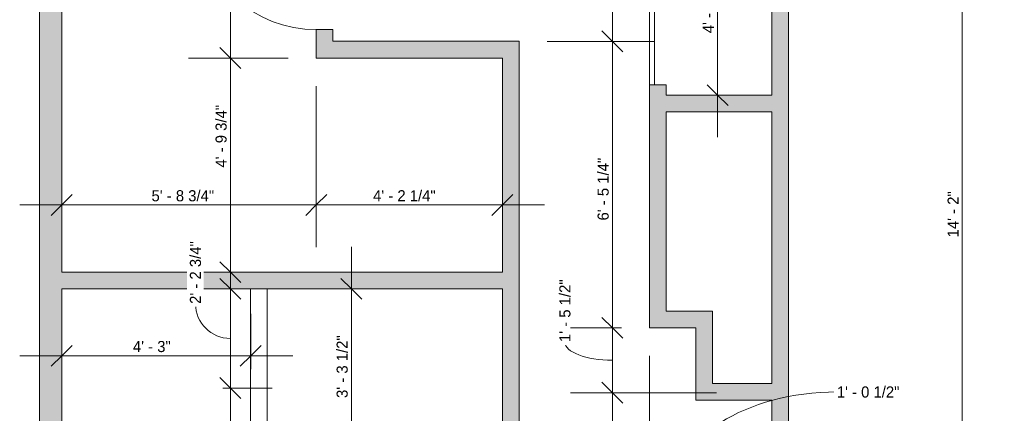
# Model space of a CAD drawing. Header units: inches. Extents: x -245 to 323, y -474 to 499.
# Tile 9 of 11: x -235 to 31, y 41 to 147. Entities that reach past the tile are written whole.
import ezdxf

# ---------------------------------------------------------------- set-up
doc = ezdxf.new("R2010")
doc.units = ezdxf.units.IN
doc.header["$MEASUREMENT"] = 0
for name, color, linetype, lineweight in [('A-ANNO-DIMS', 211, 'Continuous', 9), ('A-ANNO-DIMS-96', 211, 'Continuous', 9), ('A-DOOR', 31, 'Continuous', 9), ('A-WALL', 90, 'Continuous', 9), ('A-WALL-PATT', 111, 'Continuous', 9)]:
    doc.layers.add(name, color=color, linetype=linetype, lineweight=lineweight)
doc.styles.add('Inter', font='txt', dxfattribs={"height": 3})
doc.dimstyles.new('Linear_-_1_32__Inter__Imperial__SMALL', dxfattribs={"dimscale": 12, "dimtxt": 3.974399, "dimasz": 0.46875, "dimexe": 0.944882, "dimexo": 0.629921, "dimgap": 0, "dimtad": 1, "dimrnd": 0.25, "dimzin": 1, "dimdsep": 46, "dimlunit": 4, "dimtxsty": 'Inter', "dimblk1": 'OBLIQUE', "dimblk2": 'OBLIQUE', "dimsah": 1, "dimcen": 0.09, "dimdle": 0.944882, "dimazin": 0, "dimtfac": 1, "dimtdec": 4, "dimtix": 1, "dimtmove": 0, "dimatfit": 3, "dimfxl": 1, "dimtvp": 1, "dimtfill": 1, "dimfrac": 2, "dimtolj": 1, "dimtzin": 0, "dimarcsym": 2})
doc.dimstyles.new('Linear_-_1_32__Inter__Imperial__SMALL_1', dxfattribs={"dimscale": 12, "dimtxt": 3.974399, "dimasz": 0.46875, "dimexe": 0.944882, "dimexo": 0.629921, "dimgap": 0, "dimtad": 1, "dimrnd": 0.25, "dimzin": 1, "dimdsep": 46, "dimlunit": 4, "dimtxsty": 'Inter', "dimblk1": 'OBLIQUE', "dimblk2": 'OBLIQUE', "dimsah": 1, "dimcen": 0.09, "dimdle": 0.944882, "dimazin": 0, "dimtfac": 1, "dimtdec": 4, "dimtix": 1, "dimtmove": 1, "dimatfit": 3, "dimfxl": 1, "dimtvp": 1, "dimtfill": 1, "dimfrac": 2, "dimtolj": 1, "dimtzin": 0, "dimarcsym": 2})
doc.dimstyles.new('Linear_-_1_32__Inter__Imperial__SMALL_2', dxfattribs={"dimscale": 12, "dimtxt": 3.974399, "dimasz": 0.46875, "dimexe": 0.944882, "dimexo": 0.629921, "dimgap": 0, "dimtad": 1, "dimrnd": 0.25, "dimzin": 1, "dimdsep": 46, "dimlunit": 4, "dimtxsty": 'Inter', "dimblk1": 'OBLIQUE', "dimblk2": 'OBLIQUE', "dimsah": 1, "dimcen": 0.09, "dimdle": 0.944882, "dimazin": 0, "dimtfac": 1, "dimtdec": 4, "dimtix": 1, "dimtmove": 2, "dimatfit": 3, "dimfxl": 1, "dimtvp": 1, "dimtfill": 1, "dimfrac": 2, "dimtolj": 1, "dimtzin": 0, "dimarcsym": 2})

# ---------------------------------------------------------------- blocks, each defined once
blk = doc.blocks.new('Planitar - Single Door_Flush Panel - 2_-8_ x 6_-8_-4214304-Main Floor Dimension Plan')
at = {"layer": 'A-DOOR', "lineweight": 18}
for p, q in [((13.99, 2.25), (13.99, 34.25)), ((16, 34.25), (13.99, 34.25)), ((16, 2.25), (16, 34.25)), ((16, 2.25), (13.99, 2.25))]:
    blk.add_line(p, q, dxfattribs=at)
at = {"layer": 'A-DOOR'}
blk.add_arc((15.77, 2.55), 31.77, 93.8608, 180.5412, dxfattribs=at)
blk = doc.blocks.new('Planitar - Double Sliding Door_Flush Panel - 4_-0_ x 6_-8_-4214388-Main Floor Dimension Plan')
at = {"layer": 'A-DOOR', "lineweight": 18}
for p, q in [((1, 2.12), (-24, 2.12)), ((-24, 2.12), (-24, 0.75)), ((-24, 0.75), (1, 0.75)), ((24, 0.75), (-1, 0.75)), ((-1, 0.75), (-1, -0.63)), ((1, 0.75), (1, 2.12)), ((24, -0.63), (24, 0.75)), ((-1, -0.63), (24, -0.63))]:
    blk.add_line(p, q, dxfattribs=at)
blk = doc.blocks.new('DIMBLOCK1-Main Floor Dimension Plan')
at = {"layer": 'A-ANNO-DIMS-96', "lineweight": 35}
for p, q in [((-75.33, 46.51), (-78.14, 49.32)), ((-75.33, 46.51), (-72.51, 43.7)), ((-75.33, 16.51), (-78.14, 19.32)), ((-75.33, 16.51), (-72.51, 13.7))]:
    blk.add_line(p, q, dxfattribs=at)
at = {"layer": 'A-ANNO-DIMS-96'}
for p, q in [((-47.23, 46.51), (-86.66, 46.51)), ((-75.33, 5.17), (-75.33, 46.51)), ((-75.33, 46.51), (-47.23, 46.51)), ((-71.74, 16.51), (-86.66, 16.51)), ((-75.33, 16.51), (-71.74, 16.51))]:
    blk.add_line(p, q, dxfattribs=at)
at = {"layer": 'A-ANNO-DIMS-96', "color": 0, "insert": (-79.32, 25.3), "char_height": 3, "width": 14.904, "attachment_point": 1, "rotation": 90, "line_spacing_factor": 0.9936, "style": 'Inter', "bg_fill": 3, "box_fill_scale": 1.25, "bg_fill_color": 256, "bg_fill_true_color": 13158600, "bg_fill_transparency": 0}
blk.add_mtext('2\' - 6"', dxfattribs=at)
blk = doc.blocks.new('_Oblique')
at = {"color": 0, "linetype": 'ByBlock', "lineweight": -2}
blk.add_line((-0.5, -0.5), (0.5, 0.5), dxfattribs=at)
blk = doc.blocks.new('DIMBLOCK2-Main Floor Dimension Plan')
at = {"layer": 'A-ANNO-DIMS-96', "lineweight": 35}
for p, q in [((-75.33, 64.01), (-78.14, 66.82)), ((-75.33, 64.01), (-72.51, 61.2)), ((-75.33, 46.51), (-78.14, 49.32)), ((-75.33, 46.51), (-72.51, 43.7))]:
    blk.add_line(p, q, dxfattribs=at)
at = {"layer": 'A-ANNO-DIMS-96'}
for p, q in [((-72.84, 64.01), (-86.66, 64.01)), ((-75.33, 46.51), (-75.33, 64.01)), ((-75.33, 64.01), (-72.84, 64.01)), ((-47.23, 46.51), (-86.66, 46.51)), ((-75.33, 46.51), (-47.23, 46.51))]:
    blk.add_line(p, q, dxfattribs=at)
blk.add_ellipse((-75.33, 60.16), major_axis=(-12.81, 0), ratio=0.382533, start_param=0, end_param=1.570796, dxfattribs=at)
at = {"layer": 'A-ANNO-DIMS-96', "color": 0, "insert": (-89.65, 60.16), "char_height": 3, "width": 22.0579, "attachment_point": 1, "rotation": 90, "line_spacing_factor": 0.9936, "style": 'Inter', "bg_fill": 3, "box_fill_scale": 1.25, "bg_fill_color": 256, "bg_fill_true_color": 13158600, "bg_fill_transparency": 0}
blk.add_mtext('1\' - 5 1/2"', dxfattribs=at)
blk = doc.blocks.new('DIMBLOCK3-Main Floor Dimension Plan')
at = {"layer": 'A-ANNO-DIMS-96', "lineweight": 35}
for p, q in [((-75.33, 141.26), (-78.14, 144.07)), ((-75.33, 141.26), (-72.51, 138.45)), ((-75.33, 64.01), (-78.14, 66.82)), ((-75.33, 64.01), (-72.51, 61.2))]:
    blk.add_line(p, q, dxfattribs=at)
at = {"layer": 'A-ANNO-DIMS-96'}
for p, q in [((-92.98, 141.26), (-63.99, 141.26)), ((-75.33, 141.26), (-92.98, 141.26)), ((-75.33, 64.01), (-75.33, 141.26)), ((-72.84, 64.01), (-86.66, 64.01)), ((-75.33, 64.01), (-72.84, 64.01))]:
    blk.add_line(p, q, dxfattribs=at)
at = {"layer": 'A-ANNO-DIMS-96', "color": 0, "insert": (-79.32, 92.95), "char_height": 3, "width": 23.2502, "attachment_point": 1, "rotation": 90, "line_spacing_factor": 0.9936, "style": 'Inter', "bg_fill": 3, "box_fill_scale": 1.25, "bg_fill_color": 256, "bg_fill_true_color": 13158600, "bg_fill_transparency": 0}
blk.add_mtext('6\' - 5 1/4"', dxfattribs=at)
blk = doc.blocks.new('DIMBLOCK4-Main Floor Dimension Plan')
at = {"layer": 'A-ANNO-DIMS-96', "lineweight": 35}
for p, q in [((-75.33, 180.51), (-78.14, 183.32)), ((-75.33, 180.51), (-72.51, 177.7)), ((-75.33, 141.26), (-78.14, 144.07)), ((-75.33, 141.26), (-72.51, 138.45))]:
    blk.add_line(p, q, dxfattribs=at)
at = {"layer": 'A-ANNO-DIMS-96'}
for p, q in [((-71.74, 180.51), (-86.66, 180.51)), ((-75.33, 141.26), (-75.33, 180.51)), ((-75.33, 180.51), (-71.74, 180.51)), ((-92.98, 141.26), (-63.99, 141.26)), ((-75.33, 141.26), (-92.98, 141.26))]:
    blk.add_line(p, q, dxfattribs=at)
at = {"layer": 'A-ANNO-DIMS-96', "color": 0, "insert": (-79.32, 151.17), "char_height": 3, "width": 23.3099, "attachment_point": 1, "rotation": 90, "line_spacing_factor": 0.9936, "style": 'Inter', "bg_fill": 3, "box_fill_scale": 1.25, "bg_fill_color": 256, "bg_fill_true_color": 13158600, "bg_fill_transparency": 0}
blk.add_mtext('3\' - 3 1/4"', dxfattribs=at)
blk = doc.blocks.new('DIMBLOCK7-Main Floor Dimension Plan')
at = {"layer": 'A-ANNO-DIMS-96'}
for p, q in [((-65.28, 56.45), (-65.28, 7.32)), ((-65.28, 18.66), (-65.28, 56.45)), ((-100.53, 30.65), (-100.53, 7.32)), ((-100.53, 18.66), (-100.53, 30.65)), ((-111.87, 18.66), (-65.28, 18.66))]:
    blk.add_line(p, q, dxfattribs=at)
at = {"layer": 'A-ANNO-DIMS-96', "lineweight": 35}
for p, q in [((-100.53, 18.66), (-97.72, 21.47)), ((-65.28, 18.66), (-62.47, 21.47)), ((-100.53, 18.66), (-103.35, 15.84)), ((-65.28, 18.66), (-68.1, 15.84))]:
    blk.add_line(p, q, dxfattribs=at)
at = {"layer": 'A-ANNO-DIMS-96'}
blk.add_ellipse((-91.18, 18.66), major_axis=(0, 11.65), ratio=0.709551, start_param=4.712389, end_param=6.283185, dxfattribs=at)
at = {"layer": 'A-ANNO-DIMS-96', "color": 0, "insert": (-111.44, 31.81), "char_height": 3, "width": 24.3233, "attachment_point": 1, "line_spacing_factor": 0.9936, "style": 'Inter', "bg_fill": 3, "box_fill_scale": 1.25, "bg_fill_color": 256, "bg_fill_true_color": 13158600, "bg_fill_transparency": 0}
blk.add_mtext('2\' - 11 1/4"', dxfattribs=at)
blk = doc.blocks.new('DIMBLOCK8-Main Floor Dimension Plan')
at = {"layer": 'A-ANNO-DIMS-96'}
for p, q in [((-65.28, 56.45), (-65.28, 7.32)), ((-65.28, 18.66), (-65.28, 56.45)), ((-52.78, 36.95), (-52.78, 7.32)), ((-52.78, 18.66), (-52.78, 36.95)), ((-65.28, 18.66), (-52.78, 18.66))]:
    blk.add_line(p, q, dxfattribs=at)
at = {"layer": 'A-ANNO-DIMS-96', "lineweight": 35}
for p, q in [((-65.28, 18.66), (-62.47, 21.47)), ((-52.78, 18.66), (-49.97, 21.47)), ((-65.28, 18.66), (-68.1, 15.84)), ((-52.78, 18.66), (-55.6, 15.84))]:
    blk.add_line(p, q, dxfattribs=at)
at = {"layer": 'A-ANNO-DIMS-96'}
blk.add_ellipse((-14.72, 18.66), major_axis=(-44.32, 0), ratio=0.632677, start_param=4.712389, end_param=6.283185, dxfattribs=at)
at = {"layer": 'A-ANNO-DIMS-96', "color": 0, "insert": (-14.72, 48.2), "char_height": 3, "width": 22.1771, "attachment_point": 1, "line_spacing_factor": 0.9936, "style": 'Inter', "bg_fill": 3, "box_fill_scale": 1.25, "bg_fill_color": 256, "bg_fill_true_color": 13158600, "bg_fill_transparency": 0}
blk.add_mtext('1\' - 0 1/2"', dxfattribs=at)
blk = doc.blocks.new('DIMBLOCK9-Main Floor Dimension Plan')
at = {"layer": 'A-ANNO-DIMS-96'}
for p, q in [((-52.78, 36.95), (-52.78, 7.32)), ((-52.78, 18.66), (-52.78, 36.95)), ((-32.28, 15.07), (-32.28, 29.99)), ((-52.78, 18.66), (-20.95, 18.66)), ((-32.28, 18.66), (-32.28, 15.07))]:
    blk.add_line(p, q, dxfattribs=at)
at = {"layer": 'A-ANNO-DIMS-96', "lineweight": 35}
for p, q in [((-52.78, 18.66), (-49.97, 21.47)), ((-32.28, 18.66), (-29.47, 21.47)), ((-52.78, 18.66), (-55.6, 15.84)), ((-32.28, 18.66), (-35.1, 15.84))]:
    blk.add_line(p, q, dxfattribs=at)
at = {"layer": 'A-ANNO-DIMS-96'}
blk.add_ellipse((-23.29, 18.66), major_axis=(-19.25, 0), ratio=0.710096, start_param=4.712389, end_param=6.283185, dxfattribs=at)
at = {"layer": 'A-ANNO-DIMS-96', "color": 0, "insert": (-23.29, 33.83), "char_height": 3, "width": 22.1175, "attachment_point": 1, "line_spacing_factor": 0.9936, "style": 'Inter', "bg_fill": 3, "box_fill_scale": 1.25, "bg_fill_color": 256, "bg_fill_true_color": 13158600, "bg_fill_transparency": 0}
blk.add_mtext('1\' - 8 1/2"', dxfattribs=at)
blk = doc.blocks.new('DIMBLOCK10-Main Floor Dimension Plan')
at = {"layer": 'A-ANNO-DIMS-96'}
for p, q in [((-155.28, 129.2), (-155.28, 85.79)), ((-155.28, 97.13), (-155.28, 129.2)), ((-224.03, 93.55), (-224.03, 108.47)), ((-235.37, 97.13), (-155.28, 97.13)), ((-224.03, 97.13), (-224.03, 93.55))]:
    blk.add_line(p, q, dxfattribs=at)
at = {"layer": 'A-ANNO-DIMS-96', "lineweight": 35}
for p, q in [((-224.03, 97.13), (-221.22, 99.94)), ((-155.28, 97.13), (-152.47, 99.94)), ((-224.03, 97.13), (-226.85, 94.31)), ((-155.28, 97.13), (-158.1, 94.31))]:
    blk.add_line(p, q, dxfattribs=at)
at = {"layer": 'A-ANNO-DIMS-96', "color": 0, "insert": (-199.77, 101.12), "char_height": 3, "width": 24.2637, "attachment_point": 1, "line_spacing_factor": 0.9936, "style": 'Inter', "bg_fill": 3, "box_fill_scale": 1.25, "bg_fill_color": 256, "bg_fill_true_color": 13158600, "bg_fill_transparency": 0}
blk.add_mtext('5\' - 8 3/4"', dxfattribs=at)
blk = doc.blocks.new('DIMBLOCK11-Main Floor Dimension Plan')
at = {"layer": 'A-ANNO-DIMS-96'}
for p, q in [((-155.28, 129.2), (-155.28, 85.79)), ((-155.28, 97.13), (-155.28, 129.2)), ((-105.03, 93.55), (-105.03, 108.47)), ((-155.28, 97.13), (-93.7, 97.13)), ((-105.03, 97.13), (-105.03, 93.55))]:
    blk.add_line(p, q, dxfattribs=at)
at = {"layer": 'A-ANNO-DIMS-96', "lineweight": 35}
for p, q in [((-155.28, 97.13), (-152.47, 99.94)), ((-105.03, 97.13), (-102.22, 99.94)), ((-155.28, 97.13), (-158.1, 94.31)), ((-105.03, 97.13), (-107.85, 94.31))]:
    blk.add_line(p, q, dxfattribs=at)
at = {"layer": 'A-ANNO-DIMS-96', "color": 0, "insert": (-139.95, 101.12), "char_height": 3, "width": 23.4887, "attachment_point": 1, "line_spacing_factor": 0.9936, "style": 'Inter', "bg_fill": 3, "box_fill_scale": 1.25, "bg_fill_color": 256, "bg_fill_true_color": 13158600, "bg_fill_transparency": 0}
blk.add_mtext('4\' - 2 1/4"', dxfattribs=at)
blk = doc.blocks.new('DIMBLOCK12-Main Floor Dimension Plan')
at = {"layer": 'A-ANNO-DIMS-96', "lineweight": 35}
for p, q in [((-178.49, 136.76), (-181.31, 139.57)), ((-178.49, 136.76), (-175.68, 133.95)), ((-178.49, 79.01), (-181.31, 81.82)), ((-178.49, 79.01), (-175.68, 76.2))]:
    blk.add_line(p, q, dxfattribs=at)
at = {"layer": 'A-ANNO-DIMS-96'}
for p, q in [((-162.84, 136.76), (-189.83, 136.76)), ((-178.49, 67.67), (-178.49, 136.76)), ((-178.49, 136.76), (-162.84, 136.76)), ((-174.91, 79.01), (-189.83, 79.01)), ((-178.49, 79.01), (-174.91, 79.01))]:
    blk.add_line(p, q, dxfattribs=at)
at = {"layer": 'A-ANNO-DIMS-96', "color": 0, "insert": (-182.49, 107.21), "char_height": 3, "width": 24.5022, "attachment_point": 1, "rotation": 90, "line_spacing_factor": 0.9936, "style": 'Inter', "bg_fill": 3, "box_fill_scale": 1.25, "bg_fill_color": 256, "bg_fill_true_color": 13158600, "bg_fill_transparency": 0}
blk.add_mtext('4\' - 9 3/4"', dxfattribs=at)
blk = doc.blocks.new('DIMBLOCK13-Main Floor Dimension Plan')
at = {"layer": 'A-ANNO-DIMS-96'}
for p, q in [((-178.49, 136.76), (-178.49, 192.1)), ((-174.91, 180.76), (-189.83, 180.76)), ((-178.49, 180.76), (-174.91, 180.76)), ((-162.84, 136.76), (-189.83, 136.76)), ((-178.49, 136.76), (-162.84, 136.76))]:
    blk.add_line(p, q, dxfattribs=at)
at = {"layer": 'A-ANNO-DIMS-96', "lineweight": 35}
for p, q in [((-178.49, 180.76), (-181.31, 183.57)), ((-178.49, 180.76), (-175.68, 177.95)), ((-178.49, 136.76), (-181.31, 139.57)), ((-178.49, 136.76), (-175.68, 133.95))]:
    blk.add_line(p, q, dxfattribs=at)
at = {"layer": 'A-ANNO-DIMS-96', "color": 0, "insert": (-182.49, 152.55), "char_height": 3, "width": 14.904, "attachment_point": 1, "rotation": 90, "line_spacing_factor": 0.9936, "style": 'Inter', "bg_fill": 3, "box_fill_scale": 1.25, "bg_fill_color": 256, "bg_fill_true_color": 13158600, "bg_fill_transparency": 0}
blk.add_mtext('3\' - 8"', dxfattribs=at)
blk = doc.blocks.new('DIMBLOCK14-Main Floor Dimension Plan')
at = {"layer": 'A-ANNO-DIMS-96'}
for p, q in [((-224.03, 52.87), (-224.03, 67.79)), ((-173, 52.87), (-173, 67.79)), ((-235.37, 56.45), (-161.66, 56.45)), ((-224.03, 56.45), (-224.03, 52.87)), ((-173, 56.45), (-173, 52.87))]:
    blk.add_line(p, q, dxfattribs=at)
at = {"layer": 'A-ANNO-DIMS-96', "lineweight": 35}
for p, q in [((-224.03, 56.45), (-221.22, 59.26)), ((-173, 56.45), (-170.19, 59.26)), ((-224.03, 56.45), (-226.85, 53.64)), ((-173, 56.45), (-175.82, 53.64))]:
    blk.add_line(p, q, dxfattribs=at)
at = {"layer": 'A-ANNO-DIMS-96', "color": 0, "insert": (-204.8, 60.45), "char_height": 3, "width": 15.0828, "attachment_point": 1, "line_spacing_factor": 0.9936, "style": 'Inter', "bg_fill": 3, "box_fill_scale": 1.25, "bg_fill_color": 256, "bg_fill_true_color": 13158600, "bg_fill_transparency": 0}
blk.add_mtext('4\' - 3"', dxfattribs=at)
blk = doc.blocks.new('DIMBLOCK17-Main Floor Dimension Plan')
at = {"layer": 'A-ANNO-DIMS-96', "lineweight": 35}
for p, q in [((-178.49, 47.76), (-181.31, 50.57)), ((-178.49, 47.76), (-175.68, 44.95)), ((-178.49, 10.74), (-181.31, 13.55)), ((-178.49, 10.74), (-175.68, 7.93))]:
    blk.add_line(p, q, dxfattribs=at)
at = {"layer": 'A-ANNO-DIMS-96'}
for p, q in [((-180.56, 47.76), (-167.16, 47.76)), ((-178.49, 47.76), (-180.56, 47.76)), ((-178.49, 10.74), (-178.49, 47.76)), ((-180.56, 10.74), (-167.16, 10.74)), ((-178.49, 10.74), (-180.56, 10.74))]:
    blk.add_line(p, q, dxfattribs=at)
at = {"layer": 'A-ANNO-DIMS-96', "color": 0, "insert": (-182.49, 23.46), "char_height": 3, "width": 13.8905, "attachment_point": 1, "rotation": 90, "line_spacing_factor": 0.9936, "style": 'Inter', "bg_fill": 3, "box_fill_scale": 1.25, "bg_fill_color": 256, "bg_fill_true_color": 13158600, "bg_fill_transparency": 0}
blk.add_mtext('3\' - 1"', dxfattribs=at)
blk = doc.blocks.new('DIMBLOCK18-Main Floor Dimension Plan')
at = {"layer": 'A-ANNO-DIMS-96'}
for p, q in [((-178.49, 47.76), (-178.49, 85.85)), ((-174.91, 74.51), (-189.83, 74.51)), ((-178.49, 74.51), (-174.91, 74.51)), ((-180.56, 47.76), (-167.16, 47.76)), ((-178.49, 47.76), (-180.56, 47.76))]:
    blk.add_line(p, q, dxfattribs=at)
at = {"layer": 'A-ANNO-DIMS-96', "lineweight": 35}
for p, q in [((-178.49, 74.51), (-181.31, 77.32)), ((-178.49, 74.51), (-175.68, 71.7)), ((-178.49, 47.76), (-181.31, 50.57)), ((-178.49, 47.76), (-175.68, 44.95))]:
    blk.add_line(p, q, dxfattribs=at)
at = {"layer": 'A-ANNO-DIMS-96'}
blk.add_ellipse((-178.49, 70.46), major_axis=(9.41, 0), ratio=0.991017, start_param=3.141593, end_param=4.712389, dxfattribs=at)
at = {"layer": 'A-ANNO-DIMS-96', "color": 0, "insert": (-189.42, 70.46), "char_height": 3, "width": 24.3233, "attachment_point": 1, "rotation": 90, "line_spacing_factor": 0.9936, "style": 'Inter', "bg_fill": 3, "box_fill_scale": 1.25, "bg_fill_color": 256, "bg_fill_true_color": 13158600, "bg_fill_transparency": 0}
blk.add_mtext('2\' - 2 3/4"', dxfattribs=at)
blk = doc.blocks.new('DIMBLOCK22-Main Floor Dimension Plan')
at = {"layer": 'A-ANNO-DIMS-96'}
for p, q in [((-145.8, 34.93), (-145.8, 85.85)), ((-142.22, 74.51), (-157.14, 74.51)), ((-145.8, 74.51), (-142.22, 74.51)), ((-112.59, 34.93), (-157.14, 34.93)), ((-145.8, 34.93), (-112.59, 34.93))]:
    blk.add_line(p, q, dxfattribs=at)
at = {"layer": 'A-ANNO-DIMS-96', "lineweight": 35}
for p, q in [((-145.8, 74.51), (-148.62, 77.32)), ((-145.8, 74.51), (-142.99, 71.7)), ((-145.8, 34.93), (-148.62, 37.75)), ((-145.8, 34.93), (-142.99, 32.12))]:
    blk.add_line(p, q, dxfattribs=at)
at = {"layer": 'A-ANNO-DIMS-96', "color": 0, "insert": (-149.8, 45.08), "char_height": 3, "width": 23.131, "attachment_point": 1, "rotation": 90, "line_spacing_factor": 0.9936, "style": 'Inter', "bg_fill": 3, "box_fill_scale": 1.25, "bg_fill_color": 256, "bg_fill_true_color": 13158600, "bg_fill_transparency": 0}
blk.add_mtext('3\' - 3 1/2"', dxfattribs=at)
blk = doc.blocks.new('DIMBLOCK60-Main Floor Dimension Plan')
at = {"layer": 'A-ANNO-DIMS-96'}
for p, q in [((-46.91, 115.42), (-46.91, 191.85)), ((-43.33, 180.51), (-58.25, 180.51)), ((-46.91, 180.51), (-43.33, 180.51)), ((-43.33, 126.76), (-58.25, 126.76)), ((-46.91, 126.76), (-43.33, 126.76))]:
    blk.add_line(p, q, dxfattribs=at)
at = {"layer": 'A-ANNO-DIMS-96', "lineweight": 35}
for p, q in [((-46.91, 180.51), (-49.72, 183.32)), ((-46.91, 180.51), (-44.1, 177.7)), ((-46.91, 126.76), (-49.72, 129.57)), ((-46.91, 126.76), (-44.1, 123.95))]:
    blk.add_line(p, q, dxfattribs=at)
at = {"layer": 'A-ANNO-DIMS-96', "color": 0, "insert": (-50.91, 143.45), "char_height": 3, "width": 24.4426, "attachment_point": 1, "rotation": 90, "line_spacing_factor": 0.9936, "style": 'Inter', "bg_fill": 3, "box_fill_scale": 1.25, "bg_fill_color": 256, "bg_fill_true_color": 13158600, "bg_fill_transparency": 0}
blk.add_mtext('4\' - 5 3/4"', dxfattribs=at)
blk = doc.blocks.new('DIMBLOCK72-Main Floor Dimension Plan')
at = {"layer": 'A-ANNO-DIMS-96'}
for p, q in [((19.17, 10.51), (19.17, 191.85)), ((22.75, 180.51), (7.83, 180.51)), ((19.17, 180.51), (22.75, 180.51)), ((-20.23, 10.51), (30.51, 10.51)), ((19.17, 10.51), (-20.23, 10.51))]:
    blk.add_line(p, q, dxfattribs=at)
at = {"layer": 'A-ANNO-DIMS-96', "lineweight": 35}
for p, q in [((19.17, 180.51), (16.36, 183.32)), ((19.17, 180.51), (21.98, 177.7)), ((19.17, 10.51), (16.36, 13.32)), ((19.17, 10.51), (21.98, 7.7))]:
    blk.add_line(p, q, dxfattribs=at)
at = {"layer": 'A-ANNO-DIMS-96', "color": 0, "insert": (15.18, 88.38), "char_height": 3, "width": 17.1098, "attachment_point": 1, "rotation": 90, "line_spacing_factor": 0.9936, "style": 'Inter', "bg_fill": 3, "box_fill_scale": 1.25, "bg_fill_color": 256, "bg_fill_true_color": 13158600, "bg_fill_transparency": 0}
blk.add_mtext('14\' - 2"', dxfattribs=at)

msp = doc.modelspace()

# ---------------------------------------------------------------- hatches: boundary and pattern name
at = {"layer": 'A-WALL-PATT'}
h = msp.add_hatch(color=9, dxfattribs=at)
h.paths.add_polyline_path([(-230.034, -356.488), (-224.034, -356.488), (-224.034, -316.988), (-230.034, -316.988)], flags=0)
h.paths.add_polyline_path([(-230.034, -256.988), (-224.034, -256.988), (-224.034, -176.363), (-230.034, -176.363), (-230.034, -244.422)], flags=0)
h.paths.add_polyline_path([(-230.034, -116.363), (-224.034, -116.363), (-224.034, -59.916), (-230.034, -59.916), (-230.034, -110.665)], flags=0)
h.paths.add_polyline_path([(-224.034, 4.084), (-224.034, 198.325), (-230.034, 198.325), (-230.034, 4.084)], flags=0)
h.paths.add_polyline_path([(-230.034, 240.325), (-224.034, 240.325), (-224.034, 327.512), (-230.034, 327.512), (-230.034, 290.604)], flags=0)
h.paths.add_polyline_path([(-230.034, 369.512), (-224.034, 369.512), (-224.034, 386.012), (-230.034, 386.012)], flags=0)
h = msp.add_hatch(color=9, dxfattribs=at)
h.paths.add_polyline_path([(-150.784, 141.262), (-150.784, 144.45), (-155.284, 144.45), (-155.284, 141.262)], flags=0)
h.paths.add_polyline_path([(-155.284, 176.45), (-150.784, 176.45), (-150.784, 186.262), (-155.284, 186.262), (-155.284, 180.762)], flags=0)
h = msp.add_hatch(color=9, dxfattribs=at)
h.paths.add_polyline_path([(-60.784, 68.512), (-60.784, 129.512), (-65.284, 129.512), (-65.284, 68.512)], flags=0)
h.paths.add_polyline_path([(-62.529, 177.512), (-60.784, 177.512), (-60.784, 180.512), (-65.284, 180.512), (-65.284, 177.512), (-63.907, 177.512)], flags=0)
for points in [[(-32.284, 49.012), (-27.784, 49.012), (-27.784, 180.512), (-32.284, 180.512), (-32.284, 122.262)], [(-155.284, 136.762), (-105.034, 136.762), (-105.034, 141.262), (-155.284, 141.262)], [(-100.534, 79.012), (-100.534, 141.262), (-105.034, 141.262), (-105.034, 79.012)], [(-32.284, 122.262), (-32.284, 126.762), (-60.784, 126.762), (-60.784, 122.262)], [(-100.534, 74.512), (-100.534, 79.012), (-224.034, 79.012), (-224.034, 74.512), (-105.034, 74.512)], [(-102.558, 32.457), (-100.534, 34.48), (-100.534, 74.512), (-105.034, 74.512), (-105.034, 34.934)], [(-65.284, 64.012), (-52.784, 64.012), (-52.784, 68.512), (-65.284, 68.512)], [(-48.284, 49.012), (-48.284, 68.512), (-52.784, 68.512), (-52.784, 49.012)], [(-52.784, 44.512), (-32.284, 44.512), (-32.284, 49.012), (-52.784, 49.012)], [(-32.284, 16.512), (-27.784, 16.512), (-27.784, 49.012), (-32.284, 49.012), (-32.284, 23.091)]]:
    msp.add_hatch(color=9, dxfattribs=at).paths.add_polyline_path(points, flags=0)

# ---------------------------------------------------------------- linework, layer by layer
at = {"layer": 'A-WALL'}
for p, q in [((-230.034, 198.325), (-230.034, -0.488)), ((-224.034, 180.762), (-224.034, 79.012)), ((-32.284, 180.512), (-32.284, 126.762)), ((-27.784, 10.512), (-27.784, 180.512)), ((-155.284, 144.45), (-155.284, 136.762)), ((-150.784, 144.45), (-155.284, 144.45)), ((-150.784, 141.262), (-150.784, 144.45)), ((-100.534, 141.262), (-150.784, 141.262)), ((-100.534, 38.212), (-100.534, 141.262)), ((-155.284, 136.762), (-105.034, 136.762)), ((-105.034, 136.762), (-105.034, 79.012)), ((-65.284, 129.512), (-65.284, 64.012)), ((-60.784, 129.512), (-63.907, 129.512)), ((-60.784, 126.762), (-60.784, 129.512)), ((-32.284, 126.762), (-60.784, 126.762)), ((-60.784, 68.512), (-60.784, 122.262)), ((-60.784, 122.262), (-32.284, 122.262)), ((-32.284, 122.262), (-32.284, 49.012)), ((-105.034, 79.012), (-224.034, 79.012)), ((-224.034, 74.512), (-224.034, -68.238)), ((-224.034, 74.512), (-105.034, 74.512)), ((-173.003, 12.989), (-173.003, 74.512)), ((-168.503, 74.512), (-168.503, -68.238)), ((-105.034, 74.512), (-105.034, 34.934)), ((-48.284, 68.512), (-60.784, 68.512)), ((-48.284, 49.012), (-48.284, 68.512)), ((-65.284, 64.012), (-52.784, 64.012)), ((-52.784, 64.012), (-52.784, 44.512)), ((-32.284, 49.012), (-48.284, 49.012)), ((-173.003, 47.762), (-168.503, 47.762)), ((-52.784, 44.512), (-32.284, 44.512)), ((-32.284, 44.512), (-32.284, 16.512))]:
    msp.add_line(p, q, dxfattribs=at)

# ---------------------------------------------------------------- block references
at = {"layer": 'A-DOOR'}
for name, p, rotation in [('Planitar - Single Door_Flush Panel - 2_-8_ x 6_-8_-4214304-Main Floor Dimension Plan', (-153.034, 160.45), 89.99999999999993), ('Planitar - Double Sliding Door_Flush Panel - 4_-0_ x 6_-8_-4214388-Main Floor Dimension Plan', (-63.159, 153.512), 89.99999999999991)]:
    msp.add_blockref(name, p, dxfattribs=dict(at, rotation=rotation))

# ---------------------------------------------------------------- next in the draw order: dimensions: what is measured, and where the dimension line sits
at = {"layer": 'A-ANNO-DIMS'}
for base, p1, p2, override, picture, middle in [((-46.912, 180.512), (-50.889, 126.762), (-50.889, 180.512), {"dimpost": '<>', "dimfxl": 53.75}, 'DIMBLOCK60-Main Floor Dimension Plan', (-48.708, 153.637)), ((-178.494, 47.762), (-173.003, 10.739), (-173.003, 47.762), {"dimpost": '<>', "dimfxl": 37.023087}, 'DIMBLOCK17-Main Floor Dimension Plan', (-180.034, 29.251)), ((-75.325, 46.512), (-79.303, 16.512), (-39.667, 46.512), {"dimpost": '<>', "dimfxl": 49.708701}, 'DIMBLOCK1-Main Floor Dimension Plan', (-76.865, 31.512))]:
    dim = msp.add_linear_dim(base=base, p1=p1, p2=p2, angle=90, dimstyle='Linear_-_1_32__Inter__Imperial__SMALL', override=override, dxfattribs=at)
    dim.commit()
    dim.dimension.update_dxf_attribs({"geometry": picture, "text_midpoint": middle})
dim = msp.add_linear_dim(base=(-155.284, 97.127), p1=(-224.034, 101.105), p2=(-155.284, 136.762), dimstyle='Linear_-_1_32__Inter__Imperial__SMALL', override={"dimpost": '<>', "dimfxl": 77.446873}, dxfattribs=at)
dim.commit()
dim.dimension.update_dxf_attribs({"geometry": 'DIMBLOCK10-Main Floor Dimension Plan', "text_midpoint": (-189.659, 98.923)})

# ---------------------------------------------------------------- next in the draw order: dimensions: what is measured, and where the dimension line sits
dim = msp.add_linear_dim(base=(-75.325, 64.012), p1=(-39.667, 46.512), p2=(-65.284, 64.012), angle=90, dimstyle='Linear_-_1_32__Inter__Imperial__SMALL_1', override={"dimpost": '<>', "dimfxl": 31.023977}, dxfattribs=at)
dim.commit()
dim.dimension.update_dxf_attribs({"geometry": 'DIMBLOCK2-Main Floor Dimension Plan', "text_midpoint": (-87.646, 71.192), "dimtype": 160, "text_rotation": 90})

# ---------------------------------------------------------------- next in the draw order: dimensions: what is measured, and where the dimension line sits
dim = msp.add_linear_dim(base=(-75.325, 141.262), p1=(-65.284, 64.012), p2=(-100.534, 141.262), angle=90, dimstyle='Linear_-_1_32__Inter__Imperial__SMALL', override={"dimpost": '<>', "dimfxl": 84.912455}, dxfattribs=at)
dim.commit()
dim.dimension.update_dxf_attribs({"geometry": 'DIMBLOCK3-Main Floor Dimension Plan', "text_midpoint": (-77.121, 102.637)})

# ---------------------------------------------------------------- next in the draw order: dimensions: what is measured, and where the dimension line sits
dim = msp.add_linear_dim(base=(-75.325, 180.512), p1=(-100.534, 141.262), p2=(-79.303, 180.512), angle=90, dimstyle='Linear_-_1_32__Inter__Imperial__SMALL', override={"dimpost": '<>', "dimfxl": 44.62459}, dxfattribs=at)
dim.commit()
dim.dimension.update_dxf_attribs({"geometry": 'DIMBLOCK4-Main Floor Dimension Plan', "text_midpoint": (-77.121, 160.887)})
dim = msp.add_linear_dim(base=(-105.034, 97.127), p1=(-155.284, 136.762), p2=(-105.034, 101.105), dimstyle='Linear_-_1_32__Inter__Imperial__SMALL', override={"dimpost": '<>', "dimfxl": 61.615891}, dxfattribs=at)
dim.commit()
dim.dimension.update_dxf_attribs({"geometry": 'DIMBLOCK11-Main Floor Dimension Plan', "text_midpoint": (-130.159, 98.923)})
dim = msp.add_linear_dim(base=(-65.284, 18.656), p1=(-100.534, 38.212), p2=(-65.284, 64.012), dimstyle='Linear_-_1_32__Inter__Imperial__SMALL_1', override={"dimpost": '<>', "dimfxl": 43.683125}, dxfattribs=at)
dim.commit()
dim.dimension.update_dxf_attribs({"geometry": 'DIMBLOCK7-Main Floor Dimension Plan', "text_midpoint": (-99.283, 29.815), "dimtype": 160})

# ---------------------------------------------------------------- next in the draw order: dimensions: what is measured, and where the dimension line sits
dim = msp.add_linear_dim(base=(-178.494, 136.762), p1=(-182.471, 79.012), p2=(-155.284, 136.762), angle=90, dimstyle='Linear_-_1_32__Inter__Imperial__SMALL_2', override={"dimpost": '<>', "dimfxl": 63.829413}, dxfattribs=at)
dim.commit()
dim.dimension.update_dxf_attribs({"geometry": 'DIMBLOCK12-Main Floor Dimension Plan', "text_midpoint": (-180.488, 119.465), "dimtype": 160, "text_rotation": 90})
dim = msp.add_linear_dim(base=(-52.784, 18.656), p1=(-65.284, 64.012), p2=(-52.784, 44.512), dimstyle='Linear_-_1_32__Inter__Imperial__SMALL_1', override={"dimpost": '<>', "dimfxl": 23.16247}, dxfattribs=at)
dim.commit()
dim.dimension.update_dxf_attribs({"geometry": 'DIMBLOCK8-Main Floor Dimension Plan', "text_midpoint": (-3.629, 46.204), "dimtype": 160})

# ---------------------------------------------------------------- next in the draw order: dimensions: what is measured, and where the dimension line sits
for base, p1, p2, override, picture, middle in [((-178.494, 180.762), (-155.284, 136.762), (-182.471, 180.762), {"dimpost": '<>', "dimfxl": 51.721673}, 'DIMBLOCK13-Main Floor Dimension Plan', (-180.034, 158.762)), ((-145.803, 74.512), (-105.034, 34.934), (-149.78, 74.512), {"dimpost": '<>', "dimfxl": 59.738058}, 'DIMBLOCK22-Main Floor Dimension Plan', (-147.599, 54.723))]:
    dim = msp.add_linear_dim(base=base, p1=p1, p2=p2, angle=90, dimstyle='Linear_-_1_32__Inter__Imperial__SMALL', override=override, dxfattribs=at)
    dim.commit()
    dim.dimension.update_dxf_attribs({"geometry": picture, "text_midpoint": middle})
dim = msp.add_linear_dim(base=(-173.003, 56.451), p1=(-224.034, 60.429), p2=(-173.003, 60.429), dimstyle='Linear_-_1_32__Inter__Imperial__SMALL', override={"dimpost": '<>', "dimfxl": 51.031496}, dxfattribs=at)
dim.commit()
dim.dimension.update_dxf_attribs({"geometry": 'DIMBLOCK14-Main Floor Dimension Plan', "text_midpoint": (-198.519, 57.992)})
dim = msp.add_linear_dim(base=(-32.284, 18.656), p1=(-52.784, 44.512), p2=(-32.284, 22.634), dimstyle='Linear_-_1_32__Inter__Imperial__SMALL_1', override={"dimpost": '<>', "dimfxl": 29.981894}, dxfattribs=at)
dim.commit()
dim.dimension.update_dxf_attribs({"geometry": 'DIMBLOCK9-Main Floor Dimension Plan', "text_midpoint": (-12.227, 31.834), "dimtype": 160})

# ---------------------------------------------------------------- next in the draw order: dimensions: what is measured, and where the dimension line sits
dim = msp.add_linear_dim(base=(19.17, 180.512), p1=(-27.784, 10.512), p2=(15.192, 180.512), angle=90, dimstyle='Linear_-_1_32__Inter__Imperial__SMALL', override={"dimpost": '<>', "dimfxl": 175.348247}, dxfattribs=at)
dim.commit()
dim.dimension.update_dxf_attribs({"geometry": 'DIMBLOCK72-Main Floor Dimension Plan', "text_midpoint": (17.65, 95.512)})
dim = msp.add_linear_dim(base=(-178.494, 74.512), p1=(-173.003, 47.762), p2=(-182.471, 74.512), angle=90, dimstyle='Linear_-_1_32__Inter__Imperial__SMALL_1', override={"dimpost": '<>', "dimfxl": 28.3763}, dxfattribs=at)
dim.commit()
dim.dimension.update_dxf_attribs({"geometry": 'DIMBLOCK18-Main Floor Dimension Plan', "text_midpoint": (-187.416, 82.626), "dimtype": 160, "text_rotation": 90})

doc.saveas('drawing.dxf')
